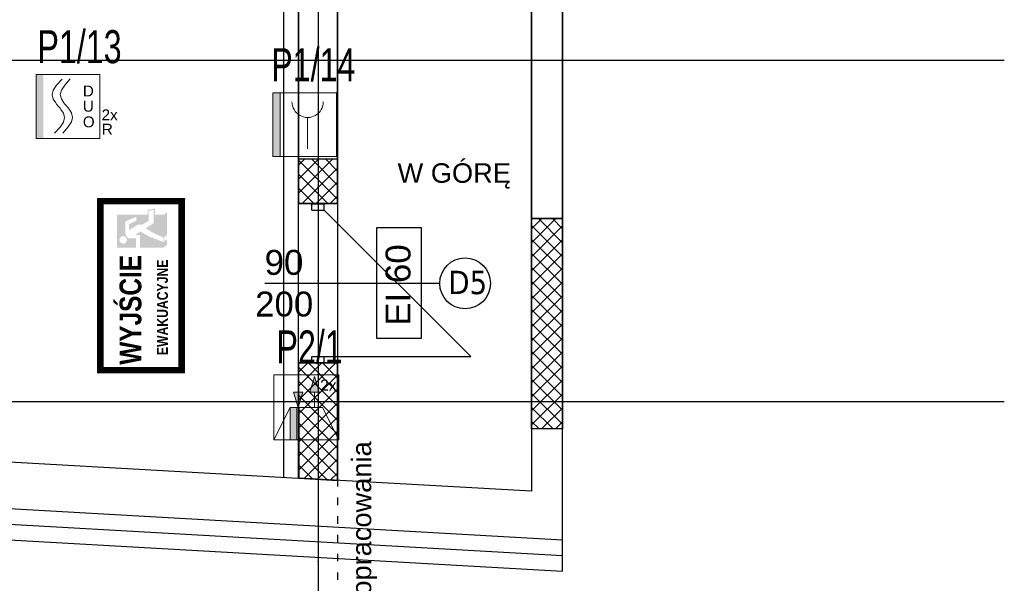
# Model space of a CAD drawing. Header units: millimetres. Extents: x -7023 to 53801, y 9849 to 33561.
# Tile 48 of 256: x 8721 to 9353, y 18280 to 18642. Entities that reach past the tile are written whole.
import ezdxf
from ezdxf.enums import TextEntityAlignment as Align

# ---------------------------------------------------------------- set-up
doc = ezdxf.new("R2010")
doc.units = ezdxf.units.MM
for name, pattern in [('ACAD_ISO03W100', [30, 12, -18]), ('DASHDOTX2', [2, 1, -0.5, 0, -0.5]), ('DOT', [0.25, 0, -0.25])]:
    doc.linetypes.add(name, pattern=pattern)
doc.layers.get('0').update_dxf_attribs({"lineweight": 9})
doc.layers.add('.IE_podklad', color=252, linetype='Continuous')
for name, color, linetype, lineweight in [('PA_Instalacja pożarowa', 1, 'Continuous', 5), ('PA_Instalacja pożarowa_opis', 7, 'Continuous', 5), ('PROJEKT osie', 251, 'DASHDOTX2', 9)]:
    doc.layers.add(name, color=color, linetype=linetype, lineweight=lineweight)
doc.styles.add('AAT', font='calibri.ttf')
doc.styles.add('Arial', font='arial.ttf', dxfattribs={"height": 125})
doc.styles.add('Opisowy', font='arial.ttf')
doc.styles.add('q-arch-ARIAL01', font='arial.ttf', dxfattribs={"width": 0.7})
doc.styles.get("Standard").update_dxf_attribs({"font": 'arial.ttf'})
doc.linetypes.add('ZIGZAG', pattern='A,0.00254,-5.08,[131,ltypeshp.shx,S=5.08,R=0,X=-5.08,Y=0],-10.16,[131,ltypeshp.shx,S=5.08,R=180,X=5.08,Y=0],-5.08', length=20.32254)

# ---------------------------------------------------------------- blocks, each defined once
blk = doc.blocks.new('OSIE DOMKU')
at = {"layer": 'PROJEKT osie', "ltscale": 30}
blk.add_line((-30336.49, 6224.51), (-30336.49, 4137.08), dxfattribs=at)
at = {"layer": 'PROJEKT osie', "ltscale": 25}
for p, q in [((-33194.97, 4878.65), (-29895.99, 4878.65)), ((-33194.97, 4659.65), (-29895.99, 4659.65))]:
    blk.add_line(p, q, dxfattribs=at)
blk = doc.blocks.new('ROP-4001M')
blk.add_wipeout([(-21.24, 0), (19.76, 0), (19.76, 41), (-21.24, 41)])
at = {"linetype": 'DOT'}
blk.add_hatch(color=256, dxfattribs=at).paths.add_polyline_path([(-21.24, 41), (-16.43, 41), (-16.43, 0), (-21.24, 0)])
at = {"lineweight": 5}
blk.add_line((1.18, 25.1), (1.18, 5.02), dxfattribs=at)
for points in [[(-21.24, 41), (19.76, 41), (19.76, 0), (-21.24, 0)], [(-21.24, 41), (-16.43, 41), (-16.43, 0), (-21.24, 0)]]:
    blk.add_lwpolyline(points, close=True, dxfattribs=at)
blk.add_arc((1.18, 35.15), 10.04, 180, 0, dxfattribs=at)
blk = doc.blocks.new('*U72')
at = {"color": 1}
blk.add_wipeout([(-20.5, -20.5), (20.5, -20.5), (20.5, 20.5), (-20.5, 20.5)], dxfattribs=at)
at = {"lineweight": 5}
h = blk.add_hatch(color=1, dxfattribs=at)
h.paths.add_polyline_path([(-15.7, 0), (-15.7, 20.5), (-20.5, 20.5), (-20.5, 0)])
h.paths.add_polyline_path([(-15.7, -20.5), (-15.7, 0), (-20.5, 0), (-20.5, -20.5)])
at = {"color": 1, "linetype": 'Continuous', "lineweight": 5}
for p, q in [((-9.41, 10.54), (-7.3, 13.76)), ((-7.3, 13.76), (-3.78, 17.69)), ((-4.18, 10.63), (-2.07, 13.86)), ((-2.07, 13.86), (1.45, 17.79)), ((-10.11, 7.66), (-9.41, 10.54)), ((-9.41, 4.79), (-10.11, 7.66)), ((-4.89, 7.76), (-4.18, 10.63)), ((-4.18, 4.89), (-4.89, 7.76)), ((-7.84, 2.39), (-9.41, 4.79)), ((-7.3, 1.56), (-7.84, 2.39)), ((-6.18, 0.32), (-7.3, 1.56)), ((-6.18, 0.32), (-5.06, -0.93)), ((-2.61, 2.48), (-4.18, 4.89)), ((-2.07, 1.66), (-2.61, 2.48)), ((-0.95, 0.41), (-2.07, 1.66)), ((-0.95, 0.41), (0.16, -0.84)), ((-5.06, -0.93), (-4.52, -1.75)), ((-4.52, -1.75), (-2.95, -4.16)), ((-2.95, -4.16), (-2.25, -7.03)), ((0.16, -0.84), (0.7, -1.66)), ((0.7, -1.66), (2.27, -4.06)), ((2.27, -4.06), (2.98, -6.94)), ((-2.95, -9.9), (-5.06, -13.13)), ((-2.25, -7.03), (-2.95, -9.9)), ((2.27, -9.81), (0.16, -13.04)), ((2.98, -6.94), (2.27, -9.81)), ((-5.06, -13.13), (-8.58, -17.06)), ((0.16, -13.04), (-3.36, -16.97))]:
    blk.add_line(p, q, dxfattribs=at)
at = {"color": 1, "lineweight": 5}
blk.add_lwpolyline([(-20.5, 20.5), (20.5, 20.5), (20.5, -20.5), (-20.5, -20.5)], close=True, dxfattribs=at)
for s, p in [('D', (9.56, 6.52)), ('U', (9.56, -3.26)), ('O', (9.56, -13.29)), ('2x', (21.62, -8.81)), ('R', (21.74, -17.95))]:
    blk.add_text(s, height=7, dxfattribs=at).set_placement(p)
at = {"color": 1, "flags": 7}
blk.add_attdef('DUO-6046', (13.18, -19.1), '', height=0.7, dxfattribs=at)
blk = doc.blocks.new('EKS-6022')
blk.add_wipeout([(-20.5, 0), (-20.5, 41), (20.5, 41), (20.5, 0)])
at = {"lineweight": 5}
for points in [[(8.06, 30.2), (5.12, 39.91), (2.18, 30.2), (5.12, 30.2)], [(-6, 0), (-6, 20.5), (-10.25, 20.5), (-10.25, 0)]]:
    blk.add_hatch(color=256, dxfattribs=at).paths.add_polyline_path(points)
h = blk.add_hatch(color=256, dxfattribs=at)
h.paths.add_polyline_path([(-5.13, 20.5), (-2.19, 30.2), (-5.13, 30.2)])
h.paths.add_polyline_path([(-5.13, 20.5), (-5.13, 30.2), (-8.07, 30.2)])
for p, q in [((-5.13, 30.2), (-5.13, 39.91)), ((2.18, 30.2), (5.12, 39.91)), ((8.06, 30.2), (5.12, 39.91)), ((-5.13, 30.2), (-8.07, 30.2)), ((-8.07, 30.2), (-5.13, 20.5)), ((-5.13, 30.2), (-2.19, 30.2)), ((-2.19, 30.2), (-5.13, 20.5)), ((5.12, 30.2), (2.18, 30.2)), ((5.12, 20.5), (5.12, 30.2)), ((5.12, 30.2), (8.06, 30.2)), ((-20.5, 0), (-10.25, 20.5)), ((-10.25, 20.5), (10.25, 20.5)), ((-10.25, 20.5), (-10.25, 0)), ((-6, 0), (-6, 20.5)), ((20.5, 0), (10.25, 20.5)), ((20.5, 0), (-20.5, 0))]:
    blk.add_line(p, q, dxfattribs=at)
blk.add_lwpolyline([(-20.5, 41), (20.5, 41), (20.5, 0), (-20.5, 0)], close=True, dxfattribs=at)
at = {"lineweight": 5, "style": 'AAT'}
blk.add_text('2x', height=7.089, dxfattribs=at).set_placement((18.93, 31.03), align=Align.RIGHT)

msp = doc.modelspace()

# ---------------------------------------------------------------- hatches: boundary and pattern name
at = {"layer": '.IE_podklad'}
h = msp.add_hatch(dxfattribs=at)
h.set_pattern_fill('ANSI31', color=256, scale=0.007, angle=90)
h.set_pattern_definition([(135, (8624.19257, 17074.34689), (-0.0157154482, -0.0157154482), [])])
h.paths.add_polyline_path([(8770.88, 18414.98), (8826.88, 18414.98), (8826.88, 18526.98), (8770.88, 18526.98)])
h.paths.add_polyline_path([(8780.72, 18523.48), (8803.71, 18523.48), (8823.38, 18523.48), (8823.38, 18418.48), (8803.71, 18418.48), (8780.72, 18418.48), (8774.38, 18418.48), (8774.38, 18523.48)], flags=16)
at = {"layer": '.IE_podklad', "lineweight": 0}
h = msp.add_hatch(color=256, dxfattribs=at)
h.paths.add_polyline_path([(8815.51, 18497.32), (8815.51, 18500.82), (8813.85, 18499.3), (8813.85, 18502.1), (8815.51, 18503.62), (8815.51, 18518.32), (8813.51, 18516.48), (8807.8, 18516.48), (8807.8, 18520.56), (8803.2, 18519.58), (8803.2, 18516.48), (8783.41, 18516.48), (8783.41, 18495.48), (8795.68, 18495.48), (8795.68, 18501.3), (8790.83, 18501.3), (8788.81, 18503.83), (8788.81, 18512.17), (8795.85, 18515.22), (8795.85, 18512.71), (8791.15, 18510.34), (8791.15, 18506.55), (8796.9, 18510.17), (8799.66, 18510.17), (8803.9, 18512.71), (8803.9, 18519.01), (8807.1, 18519.69), (8807.1, 18511.17), (8801.92, 18507.73), (8806.66, 18504.93), (8813.51, 18501.78), (8813.51, 18498.98), (8804.87, 18502.17), (8798.42, 18505.73), (8794.89, 18503.45), (8798.3, 18503.45), (8798.3, 18495.48), (8813.51, 18495.48)], flags=0)
h.paths.add_polyline_path([(8787.49, 18502.85, -1), (8787.49, 18498.02, -1)], flags=16)

# ---------------------------------------------------------------- linework, layer by layer
at = {"layer": '.IE_podklad', "lineweight": 35}
for p, q in [((9049.57, 18514.06), (9049.57, 19422.59)), ((9069.57, 19422.59), (9069.57, 18514.06)), ((8925.06, 18523.76), (8900.06, 18523.76)), ((9049.57, 18379.06), (9049.57, 18514.06)), ((9049.57, 18514.06), (9069.57, 18514.06)), ((9069.57, 18514.06), (9069.57, 18379.06))]:
    msp.add_line(p, q, dxfattribs=at)
at = {"layer": '.IE_podklad', "ltscale": 25}
msp.add_line((6054.1, 18615.68), (9353.09, 18615.68), dxfattribs=at)
at = {"layer": '.IE_podklad'}
for p, q in [((8902.43, 18523.76), (8925.06, 18546.39)), ((8918.86, 18523.76), (8900.07, 18542.56)), ((8909.88, 18523.76), (8900.07, 18533.57)), ((8911.41, 18523.76), (8925.07, 18537.42)), ((8920.39, 18523.76), (8925.08, 18528.45)), ((8900.06, 18523.76), (8925.06, 18523.76)), ((8900.9, 18523.76), (8900.08, 18524.58)), ((8908.56, 18519.48), (8908.56, 18523.48)), ((8908.56, 18523.48), (8916.56, 18523.48)), ((8916.56, 18519.48), (8916.56, 18523.48)), ((8908.56, 18519.48), (8916.56, 18519.48)), ((8916.56, 18519.48), (9010.56, 18425.48)), ((9049.57, 18507.42), (9056.22, 18514.06)), ((9049.57, 18498.44), (9065.2, 18514.06)), ((9069.57, 18498.59), (9054.1, 18514.06)), ((9069.57, 18507.57), (9063.08, 18514.06)), ((8979.04, 18508.11), (8950.11, 18508.11)), ((8950.11, 18508.11), (8950.11, 18437.41)), ((8979.04, 18437.41), (8979.04, 18508.11)), ((9069.57, 18489.61), (9049.57, 18509.62)), ((9049.57, 18489.46), (9069.57, 18509.46)), ((9069.58, 18480.63), (9049.57, 18500.64)), ((9049.57, 18480.47), (9069.57, 18500.48)), ((9069.58, 18471.65), (9049.57, 18491.66)), ((9049.57, 18471.49), (9069.57, 18491.5)), ((9069.58, 18462.67), (9049.57, 18482.67)), ((9049.57, 18462.51), (9069.58, 18482.52)), ((8990.58, 18472.48), (8878.4, 18472.48)), ((9069.58, 18453.68), (9049.57, 18473.69)), ((9049.57, 18453.53), (9069.58, 18473.54)), ((9069.58, 18444.7), (9049.57, 18464.71)), ((9049.57, 18444.55), (9069.58, 18464.56)), ((9069.59, 18435.72), (9049.57, 18455.73)), ((9049.57, 18435.57), (9069.58, 18455.58)), ((9069.59, 18426.74), (9049.57, 18446.75)), ((9049.57, 18426.59), (9069.58, 18446.61)), ((9069.59, 18417.76), (9049.57, 18437.77)), ((9049.57, 18417.61), (9069.58, 18437.63)), ((8950.11, 18437.41), (8979.04, 18437.41)), ((8908.56, 18421.48), (8908.56, 18425.48)), ((8908.56, 18425.48), (8916.56, 18425.48)), ((8916.56, 18421.48), (8916.56, 18425.48)), ((8916.56, 18425.48), (9010.56, 18425.48)), ((9069.59, 18408.77), (9049.57, 18428.79)), ((9049.57, 18408.63), (9069.59, 18428.65)), ((8900.06, 18421.48), (8925.06, 18421.48)), ((8925.06, 18421.48), (8900.06, 18421.48)), ((8908.56, 18421.48), (8916.56, 18421.48)), ((8925.06, 18420.74), (8924.31, 18421.48)), ((9069.59, 18399.79), (9049.57, 18419.81)), ((9049.57, 18399.65), (9069.59, 18419.67)), ((9069.59, 18390.81), (9049.57, 18410.83)), ((9049.57, 18390.67), (9069.59, 18410.69)), ((9069.6, 18381.83), (9049.57, 18401.85)), ((9049.57, 18381.69), (9069.59, 18401.71)), ((9063.38, 18379.06), (9049.57, 18392.87)), ((9055.92, 18379.06), (9069.59, 18392.73)), ((9054.4, 18379.06), (9049.57, 18383.89)), ((9064.9, 18379.06), (9069.59, 18383.76)), ((9069.57, 18379.06), (9049.57, 18379.06)), ((9049.57, 18379.06), (9049.57, 18339.06)), ((9069.57, 18307.88), (9069.57, 18379.06)), ((8903.64, 18347.32), (8925.07, 18368.75)), ((8918.49, 18346.48), (8900.14, 18364.83)), ((7818.34, 18358.63), (9069.57, 18287.85)), ((8908.97, 18347.02), (8900.15, 18355.84)), ((8912.14, 18346.84), (8925.08, 18359.78)), ((8920.64, 18346.36), (8925.08, 18350.8)), ((9049.57, 18339.06), (8900.06, 18347.52)), ((8900.14, 18347.52), (8925.06, 18346.11)), ((9069.57, 18287.85), (9069.57, 18307.88))]:
    msp.add_line(p, q, dxfattribs=at)
at = {"layer": '.IE_podklad', "ltscale": 0.5}
for p, q in [((8900.06, 18523.76), (8925.06, 18523.76)), ((8900.06, 18421.48), (8900.06, 18523.76)), ((8925.06, 18523.76), (8925.06, 18421.48)), ((8925.06, 18421.48), (8900.06, 18421.48))]:
    msp.add_line(p, q, dxfattribs=at)
at = {"layer": '.IE_podklad', "lineweight": 0}
msp.add_lwpolyline([(8770.88, 18414.98), (8826.88, 18414.98), (8826.88, 18526.98), (8770.88, 18526.98)], close=True, dxfattribs=at)
msp.add_lwpolyline([(8770.88, 18414.98), (8826.88, 18414.98), (8826.88, 18526.98), (8770.88, 18526.98)], close=True, dxfattribs=at)
at = {"layer": '.IE_podklad'}
msp.add_lwpolyline([(8774.38, 18418.48), (8823.38, 18418.48), (8823.38, 18523.48), (8774.38, 18523.48)], close=True, dxfattribs=at)
at = {"layer": '.IE_podklad', "linetype": 'Continuous'}
msp.add_circle((9006.94, 18472.48), 16.31, dxfattribs=at)

# ---------------------------------------------------------------- block references
at = {"layer": '.IE_podklad'}
msp.add_blockref('OSIE DOMKU', (39249.07, 13737.03), dxfattribs=at)

# ---------------------------------------------------------------- texts
at = {"layer": '.IE_podklad', "linetype": 'Continuous', "style": 'Arial'}
msp.add_text('W GÓRĘ', height=12.5, dxfattribs=at).set_placement((8963.59, 18537.02))
at = {"layer": '.IE_podklad', "linetype": 'Continuous'}
for s, height, rotation, style, p in [('90', 16, 360, 'Opisowy', (8878.24, 18477.95)), ('EI 60', 16, 90, 'Opisowy', (8971.89, 18445.34)), ('200', 16, 360, 'Opisowy', (8872.16, 18451.22)), ('poza zakresem opracowania', 12.5, 90, 'Arial', (8946.65, 18148.89))]:
    msp.add_text(s, height=height, rotation=rotation, dxfattribs=dict(at, style=style)).set_placement(p)
at = {"layer": '.IE_podklad', "attachment_point": 5, "rotation": 90, "style": 'Arial'}
for s, insert, char_height, width in [('{\\fArial|b1|i0|c238|p34;\\W0.8;WYJŚCIE}', (8792.22, 18455.48), 14, 105), ('{\\fArial|b1|i0|c238|p34;\\W0.8;EWAKUACYJNE}', (8812.72, 18457.09), 7, 100.5575)]:
    msp.add_mtext(s, dxfattribs=dict(at, insert=insert, char_height=char_height, width=width))
at = {"layer": '.IE_podklad', "insert": (8996.2, 18480.59), "char_height": 15, "width": 230.4406, "attachment_point": 1}
msp.add_mtext('{\\fTahoma|b0|i0|c238|p34;D5}', dxfattribs=at)

# ---------------------------------------------------------------- next in the draw order: block references
at = {"layer": 'PA_Instalacja pożarowa', "rotation": 360}
msp.add_blockref('*U72', (8751.99, 18585.88), dxfattribs=at)
at = {"layer": 'PA_Instalacja pożarowa', "lineweight": 30, "xscale": 1.000915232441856, "yscale": 1.000915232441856, "zscale": 1.000915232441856, "rotation": 360}
msp.add_blockref('ROP-4001M', (8904.69, 18553.77), dxfattribs=at)
at = {"layer": 'PA_Instalacja pożarowa', "xscale": 1.018368, "yscale": 1.018368, "zscale": 1.018368}
msp.add_blockref('EKS-6022', (8905.05, 18372), dxfattribs=at)

# ---------------------------------------------------------------- next in the draw order: linework, layer by layer
at = {"layer": '.IE_podklad', "ltscale": 30}
msp.add_line((8912.58, 19961.54), (8912.58, 17874.11), dxfattribs=at)
at = {"layer": '.IE_podklad', "linetype": 'ACAD_ISO03W100', "lineweight": 30, "ltscale": 0.4}
msp.add_line((8925.06, 19787.05), (8925.06, 18133.37), dxfattribs=at)
at = {"layer": '.IE_podklad', "lineweight": 35}
for p, q in [((8900.06, 18523.76), (8900.06, 19717.61)), ((8925.06, 19692.61), (8925.06, 18523.76))]:
    msp.add_line(p, q, dxfattribs=at)
at = {"layer": '.IE_podklad'}
for p, q in [((8890.6, 18348.06), (8890.6, 19130.61)), ((8925.06, 18552.11), (8900.06, 18552.11)), ((8900.06, 18552.11), (8900.06, 18523.76)), ((8900.06, 18548.33), (8903.83, 18552.11)), ((8925.08, 18526.53), (8900.06, 18551.55)), ((8900.07, 18539.36), (8912.81, 18552.11)), ((8900.08, 18530.39), (8921.79, 18552.11)), ((8925.07, 18535.51), (8908.48, 18552.11)), ((8925.06, 18544.5), (8917.46, 18552.11)), ((8925.06, 18523.76), (8925.06, 18552.11)), ((8900.06, 18347.52), (8900.06, 18421.48)), ((8900.06, 18347.52), (8900.06, 18421.48)), ((8900.06, 18421.48), (8900.14, 18347.52)), ((8900.06, 18415.59), (8905.96, 18421.48)), ((8925.07, 18393.79), (8900.06, 18418.79)), ((8900.08, 18406.62), (8914.94, 18421.48)), ((8900.09, 18397.65), (8923.92, 18421.48)), ((8925.06, 18402.77), (8906.35, 18421.48)), ((8925.06, 18411.75), (8915.33, 18421.48)), ((8925.06, 18421.48), (8925.06, 18346.11)), ((8925.06, 18346.11), (8925.06, 18421.48)), ((8900.1, 18388.68), (8925.06, 18413.64)), ((7831.06, 18407.99), (8900.06, 18347.52)), ((8925.07, 18384.8), (8900.07, 18409.8)), ((8925.07, 18375.82), (8900.09, 18400.81)), ((8900.12, 18379.72), (8925.06, 18404.66)), ((8900.13, 18370.75), (8925.07, 18395.68)), ((8925.08, 18366.84), (8900.1, 18391.81)), ((8925.08, 18357.85), (8900.11, 18382.82)), ((8900.14, 18361.78), (8925.07, 18386.71)), ((7819.47, 18378.6), (9069.57, 18307.88)), ((8900.15, 18352.81), (8925.07, 18377.73)), ((8925.08, 18348.87), (8900.12, 18373.83))]:
    msp.add_line(p, q, dxfattribs=at)
at = {"layer": '.IE_podklad', "ltscale": 25}
msp.add_line((6054.1, 18396.68), (9353.09, 18396.68), dxfattribs=at)
at = {"layer": '.IE_podklad', "linetype": 'ZIGZAG'}
msp.add_line((7811.06, 18369.38), (9069.57, 18297.87), dxfattribs=at)

# ---------------------------------------------------------------- next in the draw order: texts
at = {"layer": 'PA_Instalacja pożarowa_opis', "style": 'q-arch-ARIAL01', "width": 0.7}
for s, p in [('P1/13', (8732.42, 18613.77, 0)), ('P1/14', (8882.5, 18602.19, 0)), ('P2/1', (8885.86, 18421.14, 0))]:
    msp.add_text(s, height=21.14, dxfattribs=at).set_placement(p)

doc.saveas('drawing.dxf')
